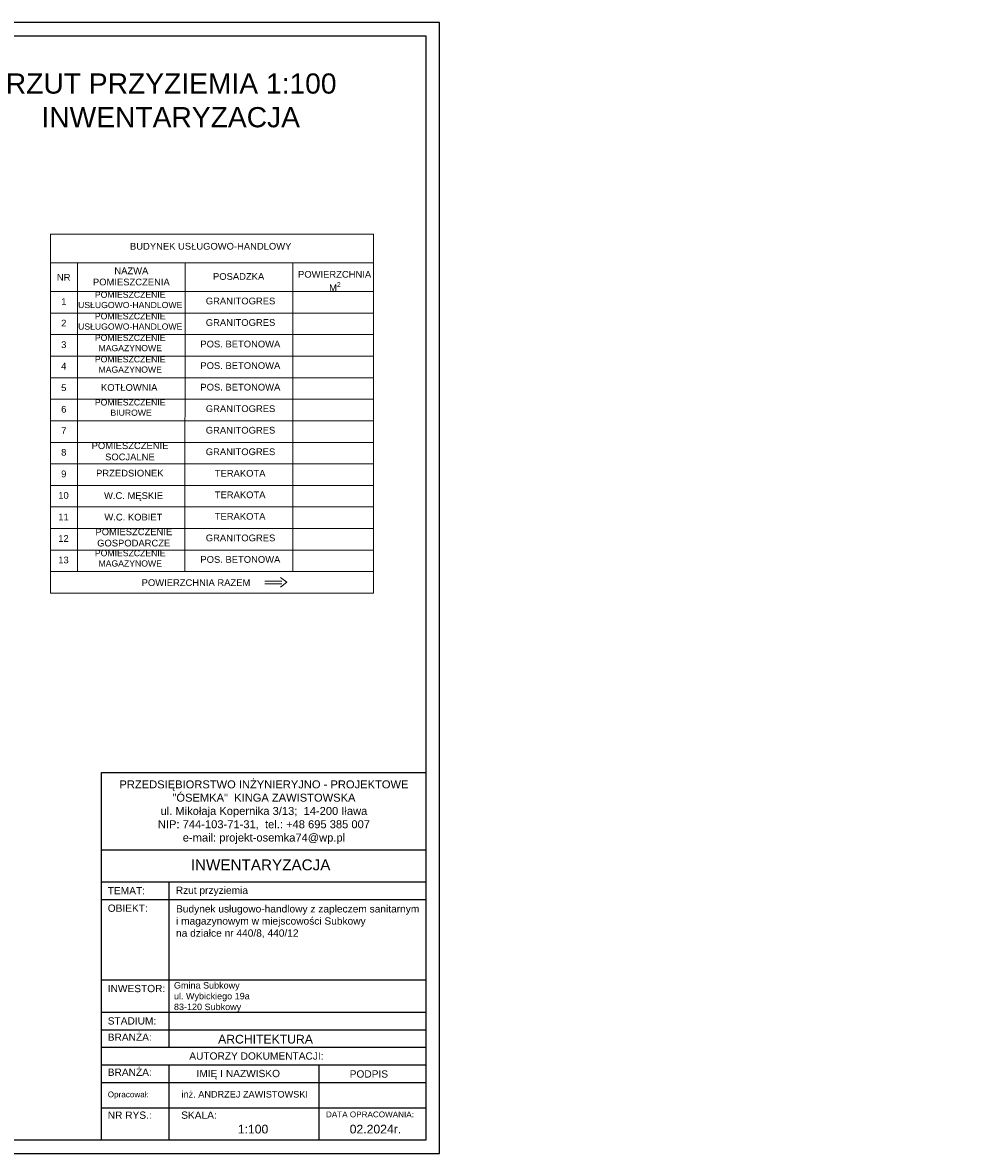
# Model space of a CAD drawing. Header units: millimetres. Extents: x 6814 to 76439, y 4251 to 11598.
# Tile 18 of 30: x 34238 to 37806, y 4342 to 8542. Entities that reach past the tile are written whole.
import ezdxf

# ---------------------------------------------------------------- set-up
doc = ezdxf.new("R2010")
doc.units = ezdxf.units.MM
doc.layers.add('R-TAB', color=1, linetype='Continuous')
doc.styles.get("Standard").update_dxf_attribs({"font": 'arial.ttf'})

msp = doc.modelspace()

# ---------------------------------------------------------------- linework, layer by layer
at = {"color": 1}
msp.add_line((35786.6, 8541.748), (29346.6, 8541.748), dxfattribs=at)
for p, q in [((35786.6, 4341.748), (35786.6, 8541.748)), ((35736.6, 8491.748), (29396.6, 8491.748)), ((35736.6, 4391.748), (35736.6, 8491.748)), ((29396.6, 4391.748), (35736.6, 4391.748)), ((29346.6, 4341.748), (35786.6, 4341.748))]:
    msp.add_line(p, q)
at = {"color": 0, "lineweight": 0}
for p, q in [((34341.469, 7755.882), (34341.469, 6422.712)), ((34341.469, 7755.882), (35541.469, 7755.882)), ((35541.469, 7755.882), (35541.469, 6422.712)), ((34341.469, 7649.297), (35541.469, 7649.297)), ((34441.469, 7649.297), (34441.469, 6502.712)), ((34841.469, 7649.297), (34840.079, 6502.712)), ((35241.469, 7649.297), (35241.469, 6502.712)), ((34341.469, 7542.712), (35541.469, 7542.712)), ((34341.469, 7462.712), (35541.469, 7462.712)), ((34341.469, 7382.712), (35541.469, 7382.712)), ((34341.469, 7302.712), (35541.469, 7302.712)), ((34341.469, 7222.712), (35541.469, 7222.712)), ((34341.469, 7142.712), (35541.469, 7142.712)), ((34341.469, 7062.712), (35541.469, 7062.712)), ((34341.469, 6982.712), (35541.469, 6982.712)), ((34341.469, 6902.712), (35541.469, 6902.712)), ((34341.469, 6822.712), (35541.469, 6822.712)), ((34341.469, 6742.712), (35541.469, 6742.712)), ((34341.469, 6662.712), (35541.469, 6662.712)), ((34341.469, 6582.712), (35541.469, 6582.712)), ((34341.469, 6502.712), (35541.469, 6502.712)), ((35196.292, 6480.533), (35219.339, 6462.849)), ((35137.397, 6466.647), (35201.258, 6466.647)), ((35137.397, 6457.609), (35201.258, 6457.609)), ((35196.292, 6445.164), (35219.339, 6462.849)), ((34341.469, 6422.712), (35541.469, 6422.712))]:
    msp.add_line(p, q, dxfattribs=at)
at = {"layer": 'R-TAB', "color": 0}
for p, q in [((34531.4, 5756.915), (35736.6, 5756.915)), ((34531.4, 4465.133), (34531.4, 5756.915)), ((34531.4, 5468.857), (35736.6, 5468.857)), ((34531.4, 5350.394), (35736.6, 5350.394)), ((34782.804, 4735.784), (34782.804, 5350.394)), ((34531.4, 5285.24), (35736.6, 5285.24)), ((34531.4, 4986.801), (35736.6, 4986.801)), ((34531.4, 4866.093), (35736.6, 4866.093)), ((34531.4, 4800.938), (35736.6, 4800.938)), ((34531.4, 4735.784), (35736.6, 4735.784)), ((34531.4, 4670.629), (35736.6, 4670.629)), ((34782.804, 4391.748), (34782.804, 4670.629)), ((35340.012, 4391.748), (35340.012, 4670.629)), ((34531.4, 4605.475), (35736.6, 4605.475)), ((34531.4, 4605.475), (35736.6, 4605.475)), ((34531.4, 4391.748), (34531.4, 4605.475)), ((34531.4, 4605.475), (35736.6, 4605.475)), ((34531.4, 4605.475), (35736.6, 4605.475)), ((34531.4, 4605.475), (35736.6, 4605.475)), ((34782.804, 4391.748), (34782.804, 4605.475)), ((35340.012, 4391.748), (35340.012, 4605.475)), ((34531.4, 4511.218), (35736.6, 4511.218))]:
    msp.add_line(p, q, dxfattribs=at)

# ---------------------------------------------------------------- texts
at = {"attachment_point": 1}
for s, width, heights, insert, char_height in [('BUDYNEK USŁUGOWO-HANDLOWY', 800.37569, [0], (34636.801, 7723.582), 25), ('\\pi170.25906;ISTNIEJĄCE WEJŚCIE', 600.89193, [0], (31180.773, 7636.057), 18), ('\\pi170.25906;ISTNIEJĄCE WEJŚCIE', 600.89193, [0], (31573.773, 7636.057), 18), ('NR', 68.36029, [0], (34365.361, 7608.218), 25), ('\\A1;\\pi44.6388;POWIERZCHNIA\\P\\pi160.09156;M{\\H0.7x;\\S2^ ;}', 358.27488, [0], (35216.407, 7619.322), 25), ('\\pi117.38778;NAZWA \\P\\pi37.83457;POMIESZCZENIA', 358.27488, [0], (34461.474, 7632.408), 25), ('\\pi85.36186;POSADZKA', 358.27488, [0], (34859.962, 7611.382), 25), ('1', 68.36029, [0], (34381.197, 7518.132), 25), ('\\pi83.21887;POMIESZCZENIE \\P\\pi20.76901;USŁUGOWO-HANDLOWE', 424.66217, [0], (34423.288, 7542.712), 23), ('\\pi51.93757;GRANITOGRES ', 358.27488, [0], (34866.494, 7520.294), 25), ('2', 68.36029, [0], (34381.197, 7438.132), 25), ('\\pi83.21887;POMIESZCZENIE \\P\\pi20.76901;USŁUGOWO-HANDLOWE', 424.66217, [0], (34423.288, 7462.712), 23), ('\\pi51.93757;GRANITOGRES ', 358.27488, [0], (34866.494, 7440.294), 25), ('\\pi170.25906;ISTNIEJĄCE WEJŚCIE', 600.89193, [0], (32987.37, 7406.79), 18), ('3', 68.36029, [0], (34381.197, 7358.132), 25), ('\\pi32.0109;POS. BETONOWA', 358.27488, [0], (34866.334, 7360.294), 25), ('\\pi83.21887;POMIESZCZENIE \\P\\pi96.57017;MAGAZYNOWE', 424.66217, [0], (34423.288, 7382.712), 23), ('4', 68.36029, [0], (34381.197, 7278.132), 25), ('\\pi32.0109;POS. BETONOWA', 358.27488, [0], (34866.334, 7280.294), 25), ('\\pi83.21887;POMIESZCZENIE \\P\\pi96.57017;MAGAZYNOWE', 424.66217, [0], (34423.288, 7302.712), 23), ('5', 68.36029, [0], (34381.197, 7198.132), 25), ('\\pi32.0109;POS. BETONOWA', 358.27488, [0], (34866.334, 7200.294), 25), ('\\pi75.60742;KOTŁOWNIA', 358.27488, [0], (34453.625, 7199.161), 25), ('\\pi83.21887;POMIESZCZENIE\\P\\pi131.97228; BIUROWE', 424.66217, [0], (34423.288, 7142.712), 23), ('6', 68.36029, [33.563], (34381.197, 7118.132), 25), ('\\pi51.93757;GRANITOGRES ', 358.27488, [0], (34866.494, 7120.294), 25), ('7', 68.36029, [0], (34381.197, 7038.132), 25), ('\\pi51.93757;GRANITOGRES ', 358.27488, [0], (34866.494, 7040.294), 25), ('\\pi38.79808;POMIESZCZENIE \\P\\pi88.67018;SOCJALNE', 358.27488, [0], (34455.74, 6982.712), 25), ('8', 68.36029, [0], (34381.197, 6958.132), 25), ('\\pi51.93757;GRANITOGRES ', 358.27488, [0], (34866.397, 6960.294), 25), ('9', 68.36029, [0], (34381.197, 6878.132), 25), ('\\pi55.34822;PRZEDSIONEK', 358.27488, [0], (34455.74, 6880.892), 25), ('\\pi85.40449;TERAKOTA', 358.27488, [0], (34866.494, 6880.294), 25), ('10', 68.36029, [0], (34370.564, 6798.132), 25), ('\\pi82.6578;W.C. MĘSKIE', 382.28355, [0], (34457.795, 6797.476), 25), ('\\pi85.40449;TERAKOTA', 358.27488, [0], (34866.397, 6800.294), 25), ('\\pi85.40449;TERAKOTA', 358.27488, [0], (34866.3, 6720.294), 25), ('11', 68.36029, [0], (34370.564, 6718.132), 25), ('\\pi84.01353;W.C. KOBIET', 382.28355, [0], (34457.795, 6717.476), 25), ('12', 68.36029, [0], (34370.564, 6638.132), 25), ('\\pi50.80241;POMIESZCZENIE \\P\\pi57.17179;GOSPODARCZE', 382.28355, [0], (34457.795, 6662.712), 25), ('\\pi51.93757;GRANITOGRES ', 358.27488, [0], (34866.494, 6640.294), 25), ('13', 68.36029, [0], (34370.564, 6558.132), 25), ('\\pi32.0109;POS. BETONOWA', 358.27488, [0], (34866.334, 6560.294), 25), ('\\pi83.21887;POMIESZCZENIE \\P\\pi96.57017;MAGAZYNOWE', 424.66217, [0], (34423.288, 6582.712), 23), ('\\pi219.97971;POWIERZCHNIA RAZEM ', 838.20294, [0], (34460.256, 6474.068), 25), ('\\pi170.25906;ISTNIEJĄCE WEJŚCIE', 600.89193, [0], (32684.02, 5220.374), 18)]:
    msp.add_mtext_dynamic_manual_height_columns(s, width=width, gutter_width=12.5, heights=heights, dxfattribs=dict(at, insert=insert, char_height=char_height))
at = {"lineweight": 0, "insert": (34807.882, 5263.525), "char_height": 27, "width": 915.2969, "attachment_point": 1}
msp.add_mtext('\\A1;Budynek usługowo-handlowy z zapleczem sanitarnym i magazynowym w miejscowości Subkowy ^Jna działce nr 440/8, 440/12', dxfattribs=at)
at = {"layer": 'R-TAB', "color": 0, "ltscale": 24}
for s, insert, char_height, width, attachment_point in [('\\pi553.40265;RZUT DACHU 1:100\\P\\pi557.49542;INWENTARYZACJA', (26129.546, 8353.014), 75, 2065.84351, 1), ('\\pi425.32455;RZUT PRZYZIEMIA 1:100\\P\\pi557.49542;INWENTARYZACJA', (33750.363, 8353.014), 75, 2065.84351, 1), ('\\pi611.54556;ELEWACJE 1:100\\P\\pi557.49542;INWENTARYZACJA', (10680.181, 8262.29), 75, 2065.84351, 1), ('\\pi611.54556;ELEWACJE 1:100\\P\\pi557.49542;INWENTARYZACJA', (17646.974, 8262.29), 75, 2065.84351, 1), ('\\pi772.57046;ELEWACJA POŁUDNIOWA', (15544.923, 7273.177), 30, 2065.84351, 1), ('\\pi798.17073;ELEWACJA PÓŁNOCNA', (15544.923, 5947.495), 30, 2065.84351, 1), ('PRZEDSIĘBIORSTWO INŻYNIERYJNO - PROJEKTOWE\\P"ÓSEMKA"  KINGA ZAWISTOWSKA\\Pul. Mikołaja Kopernika 3/13;  14-200 Iława\\PNIP: 744-103-71-31,  tel.: +48 695 385 007\\Pe-mail: projekt-osemka74@wp.pl', (35134.333, 5609.161), 29.61563, 1172.58025, 5), ('INWENTARYZACJA', (34862.58, 5433.617), 40.5, 1204.81154, 1), ('Rzut przyziemia', (34806.842, 5332.635), 27, 1067.36659, 1), ('TEMAT:', (34554.27, 5331.063), 27, 205.05039, 1), ('OBIEKT:', (34554.27, 5266.029), 27, 205.05039, 1), ('INWESTOR:', (34554.27, 4967.59), 27, 205.05039, 1), ('Gmina Subkowy\\Pul. Wybickiego 19a\\P83-120 Subkowy', (34800.134, 4977.958), 24, 1013.66431, 1), ('STADIUM:', (34554.27, 4847.353), 27, 205.05039, 1), ('BRANŻA:', (34554.27, 4787.004), 27, 205.05039, 1), ('ARCHITEKTURA', (34964.172, 4782.198), 32.4, 736.08096, 1), ('\\pi313.20089;AUTORZY DOKUMENTACJI:', (26923.041, 4716.991), 27, 1121.84994, 1), ('\\pi313.20089;AUTORZY DOKUMENTACJI:', (34543.857, 4716.991), 27, 1121.84994, 1), ('BRANŻA:', (34554.27, 4656.695), 27, 205.05039, 1), ('\\pi13.924;IMIĘ I NAZWISKO', (34870.074, 4651.922), 27, 380.13022, 1), ('PODPIS', (35452.846, 4650.267), 27, 205.05039, 1), ('inż. ANDRZEJ ZAWISTOWSKI', (35063.01, 4548.808), 24.3, 519.74945, 8), ('Opracował:', (34554.27, 4571.538), 21.6, 205.05039, 1), ('NR RYS.:', (34554.27, 4497.284), 27, 205.05039, 1), ('SKALA:', (34827.148, 4497.284), 27, 205.05039, 1), ('DATA OPRACOWANIA:', (35364.63, 4497.284), 21.6, 417.46084, 1), ('1:100', (35037.344, 4448.155), 32.4, 205.05039, 1), ('02.2024r.', (35452.846, 4448.155), 32.4, 205.05039, 1)]:
    msp.add_mtext(s, dxfattribs=dict(at, insert=insert, char_height=char_height, width=width, attachment_point=attachment_point))

doc.saveas('drawing.dxf')
